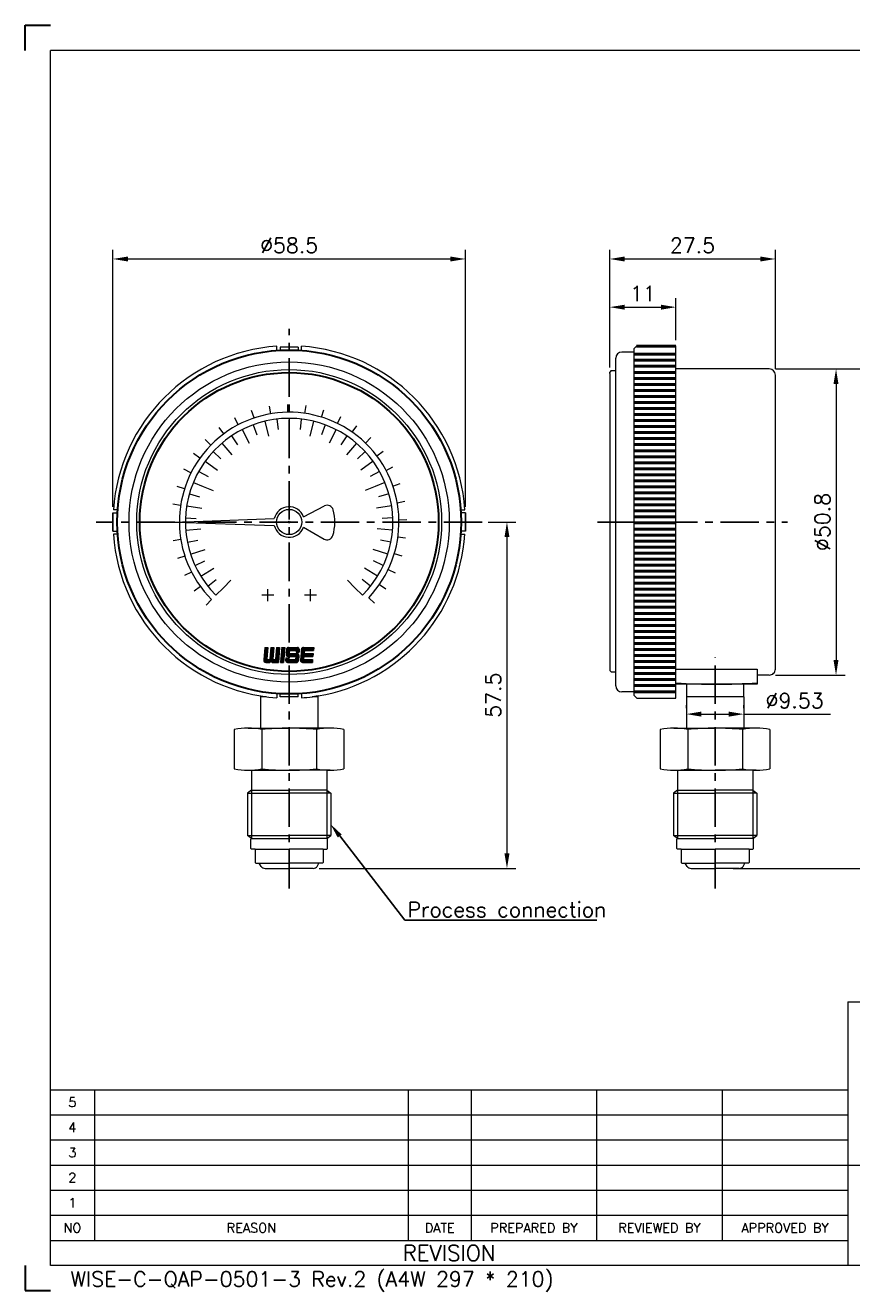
# Model space of a CAD drawing. Extents: x -352 to -55, y -2 to 208.
# Tile 1 of 2: x -352 to -215, y -2 to 208. Entities that reach past the tile are written whole.
import ezdxf
from ezdxf import colors
from ezdxf.entities.mleader import LeaderData, LeaderLine
from ezdxf.enums import TextEntityAlignment as Align
from ezdxf.math import Vec2, Vec3

# ---------------------------------------------------------------- set-up
doc = ezdxf.new("R2010")
doc.units = 0
doc.header["$LTSCALE"] = 17
doc.header["$MEASUREMENT"] = 0
doc.header["$PDMODE"] = 1
doc.linetypes.add('CENTER', pattern=[2, 1.25, -0.25, 0.25, -0.25])
doc.linetypes.add('DASHEDX2', pattern=[1.5, 1, -0.5])
doc.layers.get('0').update_dxf_attribs({"linetype": 'DASHEDX2', "lineweight": 18})
doc.layers.get('DEFPOINTS').update_dxf_attribs({"linetype": 'CONTINUOUS', "lineweight": 18})
for name, color, linetype, lineweight in [('4', 4, 'CONTINUOUS', 30), ('DIM', 7, 'CONTINUOUS', 18), ('SS100', 7, 'CONTINUOUS', 18)]:
    doc.layers.add(name, color=color, linetype=linetype, lineweight=lineweight)
doc.styles.add('ROMANS', font='ROMANS.shx', dxfattribs={"bigfont": 'whgtxt.shx'})
doc.dimstyles.new('1', dxfattribs={"dimtxt": 2.5, "dimasz": 2.5, "dimexe": 1.5, "dimexo": 1, "dimgap": 1, "dimtad": 1, "dimdsep": 46, "dimtxsty": 'ROMANS', "dimcen": 2.5, "dimclrd": 7, "dimclre": 7, "dimclrt": 3, "dimadec": 1, "dimazin": 2, "dimtfac": 1, "dimtmove": 0, "dimatfit": 3, "dimfxl": 1, "dimlwd": 18, "dimlwe": 18, "dimarcsym": 0})

# ---------------------------------------------------------------- blocks, each defined once
blk = doc.blocks.new('11')
at = {"color": 0}
for p, q in [((98.23, 252.35), (97.82, 253.57)), ((100.95, 253.03), (100.74, 254.3)), ((103.75, 253.29), (103.74, 254.57)), ((106.55, 253.1), (106.74, 254.38)), ((109.3, 252.49), (109.68, 253.71)), ((95.64, 251.25), (95.05, 252.39)), ((111.91, 251.45), (112.47, 252.6)), ((93.26, 249.75), (92.5, 250.79)), ((114.32, 250.02), (115.06, 251.07)), ((116.49, 248.23), (117.38, 249.15)), ((91.14, 247.91), (90.23, 248.81)), ((89.33, 245.76), (88.29, 246.51)), ((118.35, 246.12), (119.38, 246.9)), ((87.88, 243.35), (86.73, 243.93)), ((119.86, 243.75), (121, 244.36)), ((86.82, 240.75), (85.6, 241.14)), ((120.99, 241.18), (122.2, 241.6)), ((121.69, 238.46), (122.96, 238.69)), ((86.18, 238.02), (84.91, 238.21)), ((85.98, 235.21), (84.69, 235.21)), ((121.97, 235.66), (123.26, 235.69)), ((86.21, 232.41), (84.94, 232.21)), ((121.81, 232.86), (123.08, 232.69)), ((86.87, 229.68), (85.65, 229.28)), ((121.22, 230.11), (122.45, 229.74)), ((87.95, 227.09), (86.81, 226.51)), ((120.2, 227.49), (121.36, 226.94)), ((89.42, 224.7), (88.38, 223.94)), ((118.79, 225.06), (119.85, 224.33)), ((91.25, 222.56), (90.34, 221.65)), ((117.02, 222.88), (117.95, 222))]:
    blk.add_line(p, q, dxfattribs=at)
blk.add_arc((103.98, 235.29), 18, 316.4299, 225, dxfattribs=at)
blk = doc.blocks.new('*D7')
at = {"layer": '4', "color": 7, "lineweight": 18, "transparency": 16777216}
for p, q in [((-227.37, 151.32), (-215.8, 151.32)), ((-217.3, 148.82), (-217.3, 103.02)), ((-227.37, 100.52), (-215.8, 100.52))]:
    blk.add_line(p, q, dxfattribs=at)
at = {"layer": '4', "color": 7, "lineweight": -3, "transparency": 16777216}
for points in [[(-217.72, 148.82), (-216.89, 148.82), (-217.3, 151.32)], [(-217.72, 103.02), (-216.89, 103.02), (-217.3, 100.52)]]:
    blk.add_solid(points, dxfattribs=at)
at = {"layer": 'DEFPOINTS', "color": 0, "lineweight": -3, "transparency": 16777216}
for p in [(-228.37, 151.32), (-228.37, 100.52), (-217.3, 100.52)]:
    blk.add_point(p, dxfattribs=at)
at = {"layer": '4', "color": 3, "lineweight": -3, "transparency": 16777216, "insert": (-219.55, 125.92), "char_height": 2.5, "attachment_point": 5, "rotation": 90, "style": 'ROMANS'}
blk.add_mtext('%%C50.8', dxfattribs=at)
blk = doc.blocks.new('*D8')
at = {"layer": '4', "color": 7, "lineweight": 18, "transparency": 16777216}
for p, q in [((-254.87, 151.55), (-254.87, 163.08)), ((-243.87, 156.11), (-243.87, 163.08)), ((-252.37, 161.58), (-246.37, 161.58))]:
    blk.add_line(p, q, dxfattribs=at)
at = {"layer": '4', "color": 7, "lineweight": -3, "transparency": 16777216}
for points in [[(-252.37, 161.99), (-252.37, 161.16), (-254.87, 161.58)], [(-246.37, 161.99), (-246.37, 161.16), (-243.87, 161.58)]]:
    blk.add_solid(points, dxfattribs=at)
at = {"layer": 'DEFPOINTS', "color": 0, "lineweight": -3, "transparency": 16777216}
for p in [(-243.87, 161.58), (-243.87, 155.11), (-254.87, 150.55)]:
    blk.add_point(p, dxfattribs=at)
at = {"layer": '4', "color": 3, "lineweight": -3, "transparency": 16777216, "insert": (-249.37, 163.83), "char_height": 2.5, "attachment_point": 5, "style": 'ROMANS'}
blk.add_mtext('11', dxfattribs=at)
blk = doc.blocks.new('*D9')
at = {"layer": '4', "color": 7, "lineweight": 18, "transparency": 16777216}
for p, q in [((-254.87, 151.55), (-254.87, 171.08)), ((-227.37, 151.32), (-227.37, 171.08)), ((-252.37, 169.58), (-229.87, 169.58))]:
    blk.add_line(p, q, dxfattribs=at)
at = {"layer": '4', "color": 7, "lineweight": -3, "transparency": 16777216}
for points in [[(-252.37, 169.99), (-252.37, 169.16), (-254.87, 169.58)], [(-229.87, 169.99), (-229.87, 169.16), (-227.37, 169.58)]]:
    blk.add_solid(points, dxfattribs=at)
at = {"layer": 'DEFPOINTS', "color": 0, "lineweight": -3, "transparency": 16777216}
for p in [(-227.37, 169.58), (-254.87, 150.55), (-227.37, 150.32)]:
    blk.add_point(p, dxfattribs=at)
at = {"layer": '4', "color": 3, "lineweight": -3, "transparency": 16777216, "insert": (-241.12, 171.83), "char_height": 2.5, "attachment_point": 5, "style": 'ROMANS'}
blk.add_mtext('27.5', dxfattribs=at)
blk = doc.blocks.new('*D10')
at = {"layer": '4', "color": 7, "lineweight": 18, "transparency": 16777216}
for p, q in [((-275.03, 125.92), (-270.42, 125.92)), ((-271.92, 123.42), (-271.92, 70.92)), ((-303.07, 68.42), (-270.42, 68.42))]:
    blk.add_line(p, q, dxfattribs=at)
at = {"layer": '4', "color": 7, "lineweight": -3, "transparency": 16777216}
for points in [[(-272.33, 123.42), (-271.5, 123.42), (-271.92, 125.92)], [(-272.33, 70.92), (-271.5, 70.92), (-271.92, 68.42)]]:
    blk.add_solid(points, dxfattribs=at)
at = {"layer": 'DEFPOINTS', "color": 0, "lineweight": -3, "transparency": 16777216}
for p in [(-276.03, 125.92), (-304.07, 68.42), (-271.92, 68.42)]:
    blk.add_point(p, dxfattribs=at)
at = {"layer": '4', "color": 3, "lineweight": -3, "transparency": 16777216, "insert": (-274.17, 97.17), "char_height": 2.5, "attachment_point": 5, "rotation": 90, "style": 'ROMANS'}
blk.add_mtext('57.5', dxfattribs=at)
blk = doc.blocks.new('*D11')
at = {"layer": '4', "color": 7, "lineweight": 18, "transparency": 16777216}
for p, q in [((-337.32, 128.44), (-337.32, 171.08)), ((-278.82, 128.44), (-278.82, 171.08)), ((-334.82, 169.58), (-281.32, 169.58))]:
    blk.add_line(p, q, dxfattribs=at)
at = {"layer": '4', "color": 7, "lineweight": -3, "transparency": 16777216}
for points in [[(-334.82, 169.99), (-334.82, 169.16), (-337.32, 169.58)], [(-281.32, 169.99), (-281.32, 169.16), (-278.82, 169.58)]]:
    blk.add_solid(points, dxfattribs=at)
at = {"layer": 'DEFPOINTS', "color": 0, "lineweight": -3, "transparency": 16777216}
for p in [(-278.82, 169.58), (-337.32, 127.44), (-278.82, 127.44)]:
    blk.add_point(p, dxfattribs=at)
at = {"layer": '4', "color": 3, "lineweight": -3, "transparency": 16777216, "insert": (-308.07, 171.83), "char_height": 2.5, "attachment_point": 5, "style": 'ROMANS'}
blk.add_mtext('%%C58.5', dxfattribs=at)
blk = doc.blocks.new('*D6')
at = {"layer": '4', "color": 7, "lineweight": 18, "transparency": 16777216}
for p, q in [((-242.14, 95.04), (-242.14, 95.54)), ((-232.61, 95.04), (-232.61, 95.54)), ((-239.64, 94.04), (-235.11, 94.04)), ((-232.61, 94.04), (-218.22, 94.04))]:
    blk.add_line(p, q, dxfattribs=at)
at = {"layer": '4', "color": 7, "lineweight": -3, "transparency": 16777216}
for points in [[(-239.64, 94.46), (-239.64, 93.62), (-242.14, 94.04)], [(-235.11, 94.46), (-235.11, 93.62), (-232.61, 94.04)]]:
    blk.add_solid(points, dxfattribs=at)
at = {"layer": 'DEFPOINTS', "color": 0, "lineweight": -3, "transparency": 16777216}
for p in [(-242.14, 94.04), (-232.61, 94.04), (-232.61, 94.04)]:
    blk.add_point(p, dxfattribs=at)
at = {"layer": '4', "color": 3, "lineweight": -3, "transparency": 16777216, "insert": (-224.17, 96.29), "char_height": 2.5, "attachment_point": 5, "style": 'ROMANS'}
blk.add_mtext('%%C9.53', dxfattribs=at)
blk = doc.blocks.new('*D12')
at = {"layer": '4', "color": 7, "lineweight": 18, "transparency": 16777216}
for p, q in [((-227.37, 151.32), (-207.8, 151.32)), ((-209.3, 148.82), (-209.3, 70.92)), ((-234.37, 68.42), (-207.8, 68.42))]:
    blk.add_line(p, q, dxfattribs=at)
at = {"layer": '4', "color": 7, "lineweight": -3, "transparency": 16777216}
for points in [[(-209.72, 148.82), (-208.89, 148.82), (-209.3, 151.32)], [(-209.72, 70.92), (-208.89, 70.92), (-209.3, 68.42)]]:
    blk.add_solid(points, dxfattribs=at)
at = {"layer": 'DEFPOINTS', "color": 0, "lineweight": -3, "transparency": 16777216}
for p in [(-228.37, 151.32), (-235.37, 68.42), (-209.3, 68.42)]:
    blk.add_point(p, dxfattribs=at)
at = {"layer": '4', "color": 3, "lineweight": -3, "transparency": 16777216, "insert": (-211.55, 109.87), "char_height": 2.5, "attachment_point": 5, "rotation": 90, "style": 'ROMANS'}
blk.add_mtext('83', dxfattribs=at)

msp = doc.modelspace()

# ---------------------------------------------------------------- linework, layer by layer
at = {"color": 4, "linetype": 'Continuous'}
for p, q in [((-347.694, 2.528), (-347.694, 204.191)), ((-59.03, 204.191), (-347.694, 204.191)), ((-230.371, 101.499), (-230.371, 98.999)), ((-215.346, 46.297), (-168.973, 46.297)), ((-215.346, 46.297), (-215.346, 2.528)), ((-347.694, 31.707), (-215.346, 31.707)), ((-59.03, 2.528), (-347.694, 2.528))]:
    msp.add_line(p, q, dxfattribs=at)
at = {"color": 4, "linetype": 'ByBlock'}
for p, q in [((-243.871, 101.499), (-230.371, 101.499)), ((-242.136, 96.923), (-242.136, 91.715)), ((-232.606, 96.923), (-242.136, 96.923)), ((-232.606, 96.923), (-232.606, 91.715)), ((-317.17, 91.465), (-317.17, 84.965)), ((-314.895, 91.715), (-308.208, 91.715)), ((-314.895, 91.715), (-312.62, 91.715)), ((-312.62, 91.715), (-308.07, 91.715)), ((-312.62, 91.465), (-312.62, 84.965)), ((-303.52, 91.715), (-308.07, 91.715)), ((-301.245, 91.715), (-307.933, 91.715)), ((-301.245, 91.715), (-303.52, 91.715)), ((-303.52, 91.465), (-303.52, 84.965)), ((-298.97, 91.465), (-298.97, 84.965)), ((-246.471, 91.465), (-246.471, 84.965)), ((-244.196, 91.715), (-237.508, 91.715)), ((-244.196, 91.715), (-241.921, 91.715)), ((-241.921, 91.715), (-237.371, 91.715)), ((-241.921, 91.465), (-241.921, 84.965)), ((-232.821, 91.715), (-237.371, 91.715)), ((-230.546, 91.715), (-237.233, 91.715)), ((-230.546, 91.715), (-232.821, 91.715)), ((-232.821, 91.465), (-232.821, 84.965)), ((-228.271, 91.465), (-228.271, 84.965)), ((-314.895, 84.715), (-312.62, 84.715)), ((-314.32, 84.715), (-314.32, 81.415)), ((-312.62, 84.715), (-308.07, 84.715)), ((-303.52, 84.715), (-308.07, 84.715)), ((-301.245, 84.715), (-303.52, 84.715)), ((-301.82, 84.715), (-301.82, 81.415)), ((-244.196, 84.715), (-241.921, 84.715)), ((-243.621, 84.715), (-243.621, 81.415)), ((-241.921, 84.715), (-237.371, 84.715)), ((-232.821, 84.715), (-237.371, 84.715)), ((-230.546, 84.715), (-232.821, 84.715)), ((-231.121, 84.715), (-231.121, 81.415)), ((-314.32, 81.415), (-314.97, 80.915)), ((-314.97, 80.915), (-314.97, 73.915)), ((-314.97, 80.915), (-308.07, 80.915)), ((-314.32, 81.415), (-308.07, 81.415)), ((-301.82, 81.415), (-308.07, 81.415)), ((-301.17, 80.915), (-308.07, 80.915)), ((-301.82, 81.415), (-301.17, 80.915)), ((-301.17, 80.915), (-301.17, 73.915)), ((-243.621, 81.415), (-244.271, 80.915)), ((-244.271, 80.915), (-244.271, 73.915)), ((-244.271, 80.915), (-237.371, 80.915)), ((-243.621, 81.415), (-237.371, 81.415)), ((-231.121, 81.415), (-237.371, 81.415)), ((-230.471, 80.915), (-237.371, 80.915)), ((-231.121, 81.415), (-230.471, 80.915)), ((-230.471, 80.915), (-230.471, 73.915)), ((-314.32, 73.415), (-314.97, 73.915)), ((-314.97, 73.915), (-308.07, 73.915)), ((-301.17, 73.915), (-308.07, 73.915)), ((-301.82, 73.415), (-301.17, 73.915)), ((-243.621, 73.415), (-244.271, 73.915)), ((-244.271, 73.915), (-237.371, 73.915)), ((-230.471, 73.915), (-237.371, 73.915)), ((-231.121, 73.415), (-230.471, 73.915)), ((-314.42, 73.315), (-314.32, 73.415)), ((-314.42, 71.715), (-314.42, 73.315)), ((-314.32, 71.615), (-314.42, 71.715)), ((-314.32, 73.415), (-308.07, 73.415)), ((-314.32, 73.415), (-312.935, 73.415)), ((-313.72, 71.615), (-314.32, 71.615)), ((-313.72, 71.615), (-313.72, 69.415)), ((-313.72, 71.615), (-308.07, 71.615)), ((-312.935, 73.415), (-308.07, 73.415)), ((-301.82, 73.415), (-308.07, 73.415)), ((-303.205, 73.415), (-308.07, 73.415)), ((-302.42, 71.615), (-308.07, 71.615)), ((-301.82, 73.415), (-303.205, 73.415)), ((-302.42, 71.615), (-302.42, 69.415)), ((-302.42, 71.615), (-301.82, 71.615)), ((-301.72, 73.315), (-301.82, 73.415)), ((-301.82, 71.615), (-301.72, 71.715)), ((-301.72, 71.715), (-301.72, 73.315)), ((-243.721, 73.315), (-243.621, 73.415)), ((-243.721, 71.715), (-243.721, 73.315)), ((-243.621, 71.615), (-243.721, 71.715)), ((-243.621, 73.415), (-237.371, 73.415)), ((-243.621, 73.415), (-242.236, 73.415)), ((-243.021, 71.615), (-243.621, 71.615)), ((-243.021, 71.615), (-243.021, 69.415)), ((-243.021, 71.615), (-237.371, 71.615)), ((-242.236, 73.415), (-237.371, 73.415)), ((-231.121, 73.415), (-237.371, 73.415)), ((-232.506, 73.415), (-237.371, 73.415)), ((-231.721, 71.615), (-237.371, 71.615)), ((-231.121, 73.415), (-232.506, 73.415)), ((-231.721, 71.615), (-231.721, 69.415)), ((-231.721, 71.615), (-231.121, 71.615)), ((-231.021, 73.315), (-231.121, 73.415)), ((-231.121, 71.615), (-231.021, 71.715)), ((-231.021, 71.715), (-231.021, 73.315)), ((-313.62, 69.315), (-313.72, 69.415)), ((-313.62, 69.315), (-313.024, 69.315)), ((-312.714, 68.778), (-313.024, 69.315)), ((-313.024, 69.315), (-308.07, 69.315)), ((-303.116, 69.315), (-308.07, 69.315)), ((-303.426, 68.778), (-303.116, 69.315)), ((-302.52, 69.315), (-303.116, 69.315)), ((-302.52, 69.315), (-302.42, 69.415)), ((-242.921, 69.315), (-243.021, 69.415)), ((-242.921, 69.315), (-242.325, 69.315)), ((-242.015, 68.778), (-242.325, 69.315)), ((-242.325, 69.315), (-237.371, 69.315)), ((-232.416, 69.315), (-237.371, 69.315)), ((-232.727, 68.778), (-232.416, 69.315)), ((-231.821, 69.315), (-232.416, 69.315)), ((-231.821, 69.315), (-231.721, 69.415)), ((-312.07, 68.423), (-308.07, 68.423)), ((-304.07, 68.423), (-308.07, 68.423)), ((-241.371, 68.423), (-237.371, 68.423)), ((-233.371, 68.423), (-237.371, 68.423))]:
    msp.add_line(p, q, dxfattribs=at)
at = {"color": 4}
for p, q in [((-230.371, 98.999), (-243.871, 98.999)), ((-242.136, 98.999), (-242.136, 96.923)), ((-232.606, 96.923), (-232.606, 98.999))]:
    msp.add_line(p, q, dxfattribs=at)
at = {"color": 7, "linetype": 'ByBlock'}
for p, q in [((-314.32, 81.415), (-314.32, 73.415)), ((-301.82, 81.415), (-301.82, 73.415)), ((-243.621, 81.415), (-243.621, 73.415)), ((-231.121, 81.415), (-231.121, 73.415))]:
    msp.add_line(p, q, dxfattribs=at)
at = {"color": 7, "linetype": 'Continuous'}
for p, q in [((-340.399, 31.707), (-340.399, 6.697)), ((-288.294, 31.707), (-288.294, 6.697)), ((-277.873, 31.707), (-277.873, 6.697)), ((-257.03, 31.707), (-257.03, 6.697)), ((-236.188, 31.707), (-236.188, 6.697)), ((-347.694, 27.539), (-215.346, 27.539)), ((-347.694, 23.37), (-215.346, 23.37)), ((-347.694, 19.202), (-215.346, 19.202)), ((-347.694, 15.034), (-215.346, 15.034)), ((-347.694, 10.865), (-215.346, 10.865)), ((-347.694, 6.697), (-215.346, 6.697))]:
    msp.add_line(p, q, dxfattribs=at)
at = {"color": 3, "linetype": 'Continuous'}
msp.add_line((-215.346, 19.202), (-168.973, 19.202), dxfattribs=at)
at = {"color": 4, "linetype": 'Continuous'}
msp.add_arc((-237.371, 198.999), 100, 266.27315, 274.01399, dxfattribs=at)
at = {"color": 4, "linetype": 'ByBlock'}
for centre, radius, start, end in [((-314.895, 81.239), 10.476, 77.45785, 102.54215), ((-308.07, 50.185), 41.53, 90, 96.28991), ((-308.07, 50.185), 41.53, 83.71009, 90), ((-301.245, 81.239), 10.476, 77.45785, 102.54215), ((-244.196, 81.239), 10.476, 77.45785, 102.54215), ((-237.371, 50.185), 41.53, 90, 96.28991), ((-237.371, 50.185), 41.53, 83.71009, 90), ((-230.546, 81.239), 10.476, 77.45785, 102.54215), ((-314.895, 95.192), 10.476, 257.45785, 282.54215), ((-308.07, 126.245), 41.53, 263.71009, 270), ((-308.07, 126.245), 41.53, 270, 276.28991), ((-301.245, 95.192), 10.476, 257.45785, 282.54215), ((-244.196, 95.191), 10.476, 257.45785, 282.54215), ((-237.371, 126.245), 41.53, 263.71009, 270), ((-237.371, 126.245), 41.53, 270, 276.28991), ((-230.546, 95.191), 10.476, 257.45785, 282.54215), ((-312.07, 69.185), 0.762, 212.33268, 270), ((-304.07, 69.185), 0.762, 270, 327.66732), ((-241.371, 69.185), 0.762, 212.33268, 270), ((-233.371, 69.185), 0.762, 270, 327.66732)]:
    msp.add_arc(centre, radius, start, end, dxfattribs=at)
at = {"layer": '4', "color": 1}
for p, q in [((-351.862, 208.36), (-347.694, 208.36)), ((-351.862, 204.191), (-351.862, 208.36)), ((-351.862, 2.528), (-351.862, -1.64)), ((-351.862, -1.64), (-347.694, -1.64))]:
    msp.add_line(p, q, dxfattribs=at)
at = {"layer": '4', "lineweight": -3}
for p, q in [((-337.32, 124.406), (-337.32, 127.441)), ((-278.82, 124.406), (-278.82, 127.441))]:
    msp.add_line(p, q, dxfattribs=at)
at = {"layer": '4', "color": 7}
for radius in [28.542, 24.797]:
    msp.add_circle((-308.07, 125.923), radius, dxfattribs=at)
at = {"layer": 'DIM', "color": 4}
for p, q in [((-250.871, 154.128), (-252.871, 154.128)), ((-250.371, 155.173), (-250.871, 154.673)), ((-250.871, 154.673), (-250.871, 97.173)), ((-243.871, 155.173), (-250.371, 155.173)), ((-243.871, 96.673), (-243.871, 155.173)), ((-253.871, 98.723), (-253.871, 153.123)), ((-253.871, 150.923), (-253.871, 153.123)), ((-228.371, 151.323), (-243.871, 151.323)), ((-254.621, 151.048), (-254.871, 150.798)), ((-254.871, 150.548), (-254.871, 150.798)), ((-254.871, 150.548), (-254.871, 101.298)), ((-254.621, 151.048), (-253.871, 151.048)), ((-227.371, 101.523), (-227.371, 150.323)), ((-254.621, 101.048), (-254.871, 101.298)), ((-254.621, 101.048), (-253.871, 101.048)), ((-228.371, 100.523), (-230.371, 100.523)), ((-312.835, 97.064), (-312.835, 91.715)), ((-311.886, 96.923), (-312.835, 96.923)), ((-303.305, 96.923), (-304.254, 96.923)), ((-303.305, 97.064), (-303.305, 91.715)), ((-250.871, 97.723), (-252.871, 97.723)), ((-250.371, 96.673), (-250.871, 97.173)), ((-250.371, 96.673), (-243.871, 96.673))]:
    msp.add_line(p, q, dxfattribs=at)
for centre, start, end in [((-252.871, 153.123), 90, 180), ((-228.371, 150.323), 0, 90), ((-228.37, 101.523), 269.98678, 0.01322), ((-252.871, 98.723), 180, 270)]:
    msp.add_arc(centre, 1, start, end, dxfattribs=at)
at = {"layer": 'SS100', "color": 1, "linetype": 'CENTER', "lineweight": -2, "ltscale": 0.3}
for p, q in [((-308.07, 65.124), (-308.07, 157.967)), ((-276.027, 125.923), (-340.114, 125.923)), ((-256.871, 125.923), (-225.371, 125.923)), ((-237.371, 65.123), (-237.371, 103.423))]:
    msp.add_line(p, q, dxfattribs=at)
at = {"layer": 'SS100', "color": 4, "linetype": 'Continuous'}
for p, q in [((-310.094, 154.424), (-310.094, 155.103)), ((-306.553, 154.93), (-309.588, 154.93)), ((-309.588, 154.93), (-309.588, 154.424)), ((-306.553, 154.93), (-306.553, 154.424)), ((-306.047, 154.424), (-306.047, 155.103)), ((-305.697, 126.801), (-302.192, 128.589)), ((-337.32, 127.441), (-336.571, 127.441)), ((-336.571, 127.947), (-337.25, 127.947)), ((-326.794, 125.923), (-310.536, 126.491)), ((-279.569, 127.947), (-278.89, 127.947)), ((-278.82, 127.441), (-279.569, 127.441)), ((-337.32, 124.406), (-336.571, 124.406)), ((-326.794, 125.923), (-310.536, 125.356)), ((-305.697, 125.045), (-302.285, 123.103)), ((-278.82, 124.406), (-279.569, 124.406)), ((-336.571, 123.9), (-337.25, 123.9)), ((-279.569, 123.9), (-278.89, 123.9)), ((-310.6, 113.778), (-312.625, 113.778)), ((-311.613, 112.766), (-311.613, 114.79)), ((-303.516, 113.778), (-305.54, 113.778)), ((-304.528, 112.766), (-304.528, 114.79)), ((-310.094, 97.422), (-310.094, 96.743)), ((-309.588, 96.916), (-309.588, 97.422)), ((-306.553, 96.916), (-309.588, 96.916)), ((-306.553, 96.916), (-306.553, 97.422)), ((-306.047, 97.422), (-306.047, 96.743)), ((-303.247, 97.074), (-304.179, 96.933))]:
    msp.add_line(p, q, dxfattribs=at)
at = {"layer": 'SS100', "linetype": 'Continuous', "lineweight": 50}
for p, q in [((-250.871, 153.764), (-243.871, 153.764)), ((-250.43, 155.114), (-243.871, 155.114)), ((-250.871, 152.764), (-243.871, 152.764)), ((-250.871, 151.764), (-243.871, 151.764)), ((-250.871, 150.764), (-243.871, 150.764)), ((-250.871, 149.764), (-243.871, 149.764)), ((-250.871, 148.764), (-243.871, 148.764)), ((-250.871, 147.764), (-243.871, 147.764)), ((-250.871, 146.764), (-243.871, 146.764)), ((-250.871, 145.764), (-243.871, 145.764)), ((-250.871, 144.764), (-243.871, 144.764)), ((-250.871, 143.764), (-243.871, 143.764)), ((-250.871, 142.764), (-243.871, 142.764)), ((-250.871, 141.764), (-243.871, 141.764)), ((-250.871, 140.764), (-243.871, 140.764)), ((-250.871, 139.764), (-243.871, 139.764)), ((-250.871, 138.764), (-243.871, 138.764)), ((-250.871, 137.764), (-243.871, 137.764)), ((-250.871, 136.764), (-243.871, 136.764)), ((-250.871, 135.764), (-243.871, 135.764)), ((-250.871, 134.764), (-243.871, 134.764)), ((-250.871, 133.764), (-243.871, 133.764)), ((-250.871, 132.764), (-243.871, 132.764)), ((-250.871, 131.764), (-243.871, 131.764)), ((-250.871, 130.764), (-243.871, 130.764)), ((-250.871, 129.764), (-243.871, 129.764)), ((-250.871, 128.764), (-243.871, 128.764)), ((-250.871, 127.764), (-243.871, 127.764)), ((-250.871, 126.764), (-243.871, 126.764)), ((-250.871, 125.764), (-243.871, 125.764)), ((-250.871, 124.764), (-243.871, 124.764)), ((-250.871, 123.764), (-243.871, 123.764)), ((-250.871, 122.764), (-243.871, 122.764)), ((-250.871, 121.764), (-243.871, 121.764)), ((-250.871, 120.764), (-243.871, 120.764)), ((-250.871, 119.764), (-243.871, 119.764)), ((-250.871, 118.764), (-243.871, 118.764)), ((-250.871, 117.764), (-243.871, 117.764)), ((-250.871, 116.764), (-243.871, 116.764)), ((-250.871, 115.764), (-243.871, 115.764)), ((-250.871, 114.764), (-243.871, 114.764)), ((-250.871, 113.764), (-243.871, 113.764)), ((-250.871, 112.764), (-243.871, 112.764)), ((-250.871, 111.764), (-243.871, 111.764)), ((-250.871, 110.764), (-243.871, 110.764)), ((-250.871, 109.764), (-243.871, 109.764)), ((-250.871, 108.764), (-243.871, 108.764)), ((-250.871, 107.764), (-243.871, 107.764)), ((-250.871, 106.764), (-243.871, 106.764)), ((-250.871, 105.764), (-243.871, 105.764)), ((-250.871, 104.764), (-243.871, 104.764)), ((-250.871, 103.764), (-243.871, 103.764)), ((-250.871, 102.764), (-243.871, 102.764)), ((-250.871, 101.764), (-243.871, 101.764)), ((-250.871, 100.764), (-243.871, 100.764)), ((-250.871, 99.764), (-243.871, 99.764)), ((-250.871, 98.764), (-243.871, 98.764)), ((-250.871, 97.764), (-243.871, 97.764))]:
    msp.add_line(p, q, dxfattribs=at)
at = {"layer": 'SS100', "color": 7, "linetype": 'Continuous'}
for p, q in [((-310.093, 143.01), (-309.884, 141.251)), ((-308.07, 143.129), (-308.07, 141.358)), ((-306.048, 143.01), (-306.256, 141.251)), ((-315.881, 141.254), (-314.733, 138.999)), ((-314.025, 142.066), (-313.412, 140.404)), ((-312.087, 142.654), (-311.496, 140.193)), ((-308.07, 141.358), (-308.07, 139.587)), ((-304.054, 142.654), (-304.644, 140.193)), ((-302.115, 142.066), (-302.728, 140.404)), ((-300.259, 141.254), (-301.408, 138.999)), ((-319.245, 139.007), (-317.601, 137.083)), ((-317.629, 140.229), (-316.645, 138.757)), ((-298.511, 140.229), (-299.495, 138.757)), ((-296.896, 139.007), (-298.539, 137.083)), ((-320.705, 137.603), (-319.404, 136.4)), ((-295.436, 137.603), (-296.736, 136.4)), ((-321.99, 136.037), (-319.943, 134.549)), ((-294.15, 136.037), (-296.197, 134.549)), ((-323.966, 132.508), (-322.33, 131.83)), ((-323.082, 134.33), (-321.537, 133.465)), ((-293.058, 134.33), (-294.603, 133.465)), ((-292.174, 132.508), (-293.81, 131.83)), ((-324.63, 130.594), (-322.925, 130.113)), ((-322.33, 131.83), (-320.694, 131.152)), ((-293.81, 131.83), (-295.447, 131.152)), ((-291.51, 130.594), (-293.215, 130.113)), ((-325.064, 128.615), (-322.565, 128.219)), ((-291.076, 128.615), (-293.575, 128.219)), ((-325.263, 126.599), (-323.493, 126.529)), ((-290.878, 126.599), (-292.647, 126.529)), ((-325.223, 124.573), (-322.701, 124.772)), ((-290.917, 124.573), (-293.44, 124.772)), ((-324.945, 122.567), (-323.208, 122.912)), ((-291.195, 122.567), (-292.932, 122.912)), ((-324.434, 120.606), (-322.028, 121.388)), ((-291.706, 120.606), (-294.113, 121.388)), ((-323.696, 118.72), (-322.087, 119.461)), ((-322.741, 116.933), (-320.583, 118.255)), ((-293.4, 116.933), (-295.557, 118.255)), ((-292.445, 118.72), (-294.053, 119.461)), ((-321.582, 115.271), (-320.191, 116.368)), ((-318.984, 115.009), (-317.732, 116.262)), ((-297.156, 115.009), (-298.409, 116.262)), ((-294.558, 115.271), (-295.949, 116.368)), ((-320.237, 113.757), (-318.984, 115.009)), ((-295.904, 113.757), (-297.156, 115.009))]:
    msp.add_line(p, q, dxfattribs=at)
at = {"layer": 'SS100', "color": 10, "linetype": 'Continuous'}
for p, q in [((-312.098, 105.115), (-312.286, 102.973)), ((-312.15, 104.521), (-311.599, 105.072)), ((-312.137, 104.678), (-311.699, 105.115)), ((-312.123, 104.835), (-311.842, 105.115)), ((-312.109, 104.991), (-311.986, 105.115)), ((-312.098, 105.115), (-311.596, 105.115)), ((-311.596, 105.115), (-311.763, 103.202)), ((-311.123, 105.115), (-311.292, 103.187)), ((-311.178, 104.492), (-310.627, 105.043)), ((-311.164, 104.649), (-310.697, 105.115)), ((-311.15, 104.805), (-310.841, 105.115)), ((-311.137, 104.962), (-310.984, 105.115)), ((-311.123, 105.115), (-310.62, 105.115)), ((-310.62, 105.115), (-310.788, 103.202)), ((-310.149, 105.115), (-310.317, 103.187)), ((-310.206, 104.462), (-309.655, 105.013)), ((-310.192, 104.619), (-309.695, 105.115)), ((-310.178, 104.775), (-309.839, 105.115)), ((-310.165, 104.932), (-309.982, 105.115)), ((-310.151, 105.089), (-310.125, 105.115)), ((-310.149, 105.115), (-309.646, 105.115)), ((-309.646, 105.115), (-309.865, 102.61)), ((-309.312, 105.115), (-309.531, 102.61)), ((-309.357, 104.595), (-308.837, 105.115)), ((-309.343, 104.751), (-308.98, 105.115)), ((-309.33, 104.908), (-309.123, 105.115)), ((-309.316, 105.065), (-309.266, 105.115)), ((-309.312, 105.115), (-308.809, 105.115)), ((-309.312, 105.115), (-308.809, 105.115)), ((-308.809, 105.115), (-309.028, 102.61)), ((-308.564, 104.1), (-307.548, 105.115)), ((-308.55, 104.257), (-307.692, 105.115)), ((-308.536, 104.414), (-307.835, 105.115)), ((-308.522, 104.571), (-307.978, 105.115)), ((-308.509, 104.727), (-308.121, 105.115)), ((-308.482, 104.897), (-308.285, 105.094)), ((-308.169, 105.115), (-306.698, 105.115)), ((-307.906, 104.614), (-307.405, 105.115)), ((-307.763, 104.614), (-307.262, 105.115)), ((-307.62, 104.614), (-307.119, 105.115)), ((-307.477, 104.614), (-306.976, 105.115)), ((-307.334, 104.614), (-306.833, 105.115)), ((-307.191, 104.614), (-306.69, 105.115)), ((-307.047, 104.614), (-306.571, 105.09)), ((-306.921, 104.597), (-306.482, 105.036)), ((-306.084, 104.146), (-305.115, 105.115)), ((-306.071, 104.303), (-305.258, 105.115)), ((-306.057, 104.46), (-305.401, 105.115)), ((-306.043, 104.616), (-305.545, 105.115)), ((-306.03, 104.773), (-305.688, 105.115)), ((-305.945, 105.001), (-305.913, 105.033)), ((-305.694, 105.115), (-303.996, 105.115)), ((-305.474, 104.614), (-304.972, 105.115)), ((-305.33, 104.614), (-304.829, 105.115)), ((-305.187, 104.614), (-304.686, 105.115)), ((-305.044, 104.614), (-304.543, 105.115)), ((-304.9, 104.614), (-304.399, 105.115)), ((-304.757, 104.614), (-304.256, 105.115)), ((-304.614, 104.614), (-304.113, 105.115)), ((-304.471, 104.614), (-303.998, 105.087)), ((-303.996, 105.115), (-304.039, 104.614)), ((-312.287, 102.953), (-311.737, 103.503)), ((-312.274, 103.109), (-311.723, 103.66)), ((-312.267, 102.83), (-311.75, 103.347)), ((-312.26, 103.266), (-311.709, 103.817)), ((-312.247, 103.423), (-311.695, 103.974)), ((-312.233, 103.58), (-311.682, 104.131)), ((-312.219, 103.737), (-311.668, 104.288)), ((-312.216, 102.738), (-311.763, 103.191)), ((-312.205, 103.893), (-311.654, 104.445)), ((-312.192, 104.05), (-311.641, 104.601)), ((-312.178, 104.207), (-311.627, 104.758)), ((-312.164, 104.364), (-311.613, 104.915)), ((-312.142, 102.669), (-311.698, 103.113)), ((-312.045, 102.623), (-311.556, 103.111)), ((-311.914, 102.61), (-311.413, 103.111)), ((-311.771, 102.61), (-310.75, 103.631)), ((-311.68, 103.111), (-311.375, 103.111)), ((-311.628, 102.61), (-310.764, 103.474)), ((-311.485, 102.61), (-310.778, 103.317)), ((-311.342, 102.61), (-310.784, 103.168)), ((-311.287, 103.237), (-310.736, 103.788)), ((-311.274, 103.394), (-310.723, 103.945)), ((-311.26, 103.551), (-310.709, 104.102)), ((-311.246, 103.707), (-310.695, 104.259)), ((-311.233, 103.864), (-310.681, 104.415)), ((-311.219, 104.021), (-310.668, 104.572)), ((-311.205, 104.178), (-310.654, 104.729)), ((-311.191, 104.335), (-310.64, 104.886)), ((-311.027, 102.782), (-310.697, 103.111)), ((-310.958, 102.707), (-310.554, 103.111)), ((-310.89, 102.632), (-310.411, 103.111)), ((-310.769, 102.61), (-309.778, 103.601)), ((-310.704, 103.111), (-310.4, 103.111)), ((-310.626, 102.61), (-309.792, 103.444)), ((-310.483, 102.61), (-309.806, 103.287)), ((-310.34, 102.61), (-309.819, 103.131)), ((-310.316, 103.207), (-309.764, 103.758)), ((-310.302, 103.364), (-309.751, 103.915)), ((-310.288, 103.521), (-309.737, 104.072)), ((-310.274, 103.677), (-309.723, 104.229)), ((-310.261, 103.834), (-309.71, 104.385)), ((-310.247, 103.991), (-309.696, 104.542)), ((-310.233, 104.148), (-309.682, 104.699)), ((-310.219, 104.305), (-309.668, 104.856)), ((-310.197, 102.61), (-309.833, 102.974)), ((-309.522, 102.712), (-308.971, 103.263)), ((-309.508, 102.869), (-308.957, 103.42)), ((-309.494, 103.026), (-308.943, 103.577)), ((-309.481, 103.183), (-308.93, 103.734)), ((-309.481, 102.61), (-308.984, 103.107)), ((-309.467, 103.34), (-308.916, 103.891)), ((-309.453, 103.497), (-308.902, 104.048)), ((-309.44, 103.653), (-308.888, 104.205)), ((-309.426, 103.81), (-308.875, 104.361)), ((-309.412, 103.967), (-308.861, 104.518)), ((-309.398, 104.124), (-308.847, 104.675)), ((-309.385, 104.281), (-308.834, 104.832)), ((-309.371, 104.438), (-308.82, 104.989)), ((-309.338, 102.61), (-308.998, 102.95)), ((-308.625, 103.395), (-308.662, 102.973)), ((-308.66, 103.002), (-308.267, 103.395)), ((-308.654, 102.865), (-308.124, 103.395)), ((-308.646, 103.159), (-308.41, 103.395)), ((-308.632, 103.316), (-308.553, 103.395)), ((-308.625, 103.395), (-308.118, 103.395)), ((-308.611, 102.764), (-308.136, 103.239)), ((-308.576, 103.945), (-308.026, 104.494)), ((-308.501, 104.81), (-308.574, 103.975)), ((-308.553, 103.825), (-308.04, 104.337)), ((-308.544, 102.688), (-308.105, 103.127)), ((-308.5, 103.734), (-308.051, 104.183)), ((-308.455, 102.635), (-307.978, 103.111)), ((-308.424, 103.667), (-307.977, 104.114)), ((-308.336, 102.61), (-307.835, 103.111)), ((-308.325, 103.623), (-307.835, 104.113)), ((-308.242, 103.612), (-307.059, 103.612)), ((-308.193, 103.612), (-307.692, 104.113)), ((-308.193, 102.61), (-307.692, 103.111)), ((-308.122, 103.395), (-308.139, 103.202)), ((-308.056, 103.111), (-307.088, 103.111)), ((-308.022, 104.538), (-308.052, 104.204)), ((-308.05, 102.61), (-307.549, 103.111)), ((-308.049, 103.612), (-307.548, 104.113)), ((-307.968, 104.113), (-306.786, 104.113)), ((-307.939, 104.614), (-306.971, 104.614)), ((-307.906, 103.612), (-307.405, 104.113)), ((-307.906, 102.61), (-307.405, 103.111)), ((-307.763, 103.612), (-307.262, 104.113)), ((-307.763, 102.61), (-307.262, 103.111)), ((-307.62, 103.612), (-307.119, 104.113)), ((-307.62, 102.61), (-307.119, 103.111)), ((-307.477, 103.612), (-306.976, 104.113)), ((-307.477, 102.61), (-306.464, 103.623)), ((-307.334, 103.612), (-306.833, 104.113)), ((-307.334, 102.61), (-306.478, 103.466)), ((-307.191, 103.612), (-306.701, 104.102)), ((-307.191, 102.61), (-306.492, 103.309)), ((-307.048, 103.611), (-306.602, 104.058)), ((-307.048, 102.61), (-306.505, 103.152)), ((-306.976, 103.521), (-307.005, 103.187)), ((-307.002, 103.229), (-306.452, 103.779)), ((-306.988, 103.386), (-306.474, 103.899)), ((-306.976, 103.54), (-306.527, 103.99)), ((-306.888, 104.523), (-306.905, 104.331)), ((-306.905, 104.331), (-306.402, 104.331)), ((-306.904, 102.61), (-306.519, 102.996)), ((-306.901, 104.331), (-306.373, 104.859)), ((-306.892, 104.484), (-306.416, 104.96)), ((-306.758, 104.331), (-306.368, 104.721)), ((-306.615, 104.331), (-306.382, 104.564)), ((-306.453, 103.75), (-306.526, 102.915)), ((-306.472, 104.331), (-306.396, 104.407)), ((-306.365, 104.752), (-306.402, 104.331)), ((-306.026, 104.81), (-306.187, 102.973)), ((-306.185, 102.9), (-305.643, 103.442)), ((-306.18, 103.048), (-305.115, 104.113)), ((-306.167, 103.205), (-305.258, 104.113)), ((-306.153, 103.362), (-305.401, 104.113)), ((-306.151, 102.791), (-305.657, 103.285)), ((-306.139, 103.518), (-305.534, 104.124)), ((-306.126, 103.675), (-305.574, 104.226)), ((-306.112, 103.832), (-305.561, 104.383)), ((-306.098, 103.989), (-305.547, 104.54)), ((-306.091, 102.708), (-305.65, 103.148)), ((-306.008, 102.648), (-305.545, 103.111)), ((-305.899, 102.613), (-305.402, 103.111)), ((-305.759, 102.61), (-305.258, 103.111)), ((-305.635, 103.536), (-305.664, 103.202)), ((-305.616, 102.61), (-305.115, 103.111)), ((-305.581, 103.111), (-304.171, 103.111)), ((-305.547, 104.538), (-305.576, 104.204)), ((-305.552, 103.612), (-304.127, 103.612)), ((-305.493, 104.113), (-304.083, 104.113)), ((-305.473, 103.612), (-304.972, 104.113)), ((-305.473, 102.61), (-304.972, 103.111)), ((-305.464, 104.614), (-304.039, 104.614)), ((-305.33, 103.612), (-304.829, 104.113)), ((-305.33, 102.61), (-304.829, 103.111)), ((-305.187, 103.612), (-304.686, 104.113)), ((-305.187, 102.61), (-304.686, 103.111)), ((-305.044, 103.612), (-304.543, 104.113)), ((-305.044, 102.61), (-304.543, 103.111)), ((-304.901, 103.612), (-304.4, 104.113)), ((-304.901, 102.61), (-304.4, 103.111)), ((-304.757, 103.612), (-304.256, 104.113)), ((-304.757, 102.61), (-304.256, 103.111)), ((-304.614, 103.612), (-304.113, 104.113)), ((-304.614, 102.61), (-304.176, 103.048)), ((-304.471, 103.612), (-304.094, 103.989)), ((-304.328, 104.614), (-304.012, 104.93)), ((-304.328, 103.612), (-304.108, 103.832)), ((-304.171, 103.111), (-304.215, 102.61)), ((-304.185, 104.614), (-304.026, 104.773)), ((-304.185, 103.612), (-304.122, 103.675)), ((-304.083, 104.113), (-304.127, 103.612)), ((-304.042, 104.614), (-304.039, 104.617)), ((-311.953, 102.61), (-311.324, 102.61)), ((-311.324, 102.61), (-311.077, 102.837)), ((-311.077, 102.837), (-310.87, 102.61)), ((-310.87, 102.61), (-309.865, 102.61)), ((-310.053, 102.61), (-309.847, 102.817)), ((-309.91, 102.61), (-309.86, 102.66)), ((-309.531, 102.61), (-309.028, 102.61)), ((-309.195, 102.61), (-309.012, 102.793)), ((-309.051, 102.61), (-309.026, 102.636)), ((-308.329, 102.61), (-306.859, 102.61)), ((-306.739, 102.632), (-306.547, 102.824)), ((-305.854, 102.61), (-304.215, 102.61)), ((-304.471, 102.61), (-304.19, 102.891)), ((-304.328, 102.61), (-304.204, 102.734))]:
    msp.add_line(p, q, dxfattribs=at)
at = {"layer": 'SS100', "color": 4, "linetype": 'Continuous'}
for radius in [26.568, 25.303, 25.303, 2.094, 0.155]:
    msp.add_circle((-308.07, 125.923), radius, dxfattribs=at)
for centre, radius, start, end in [((-308.07, 125.923), 29.25, 93.96722, 176.03278), ((-308.07, 125.923), 29.25, 3.96722, 86.03278), ((-308.07, 125.923), 2.53, 20.30622, 167.03338), ((-301.732, 127.687), 1.012, 15.55155, 117.01838), ((-308.07, 125.923), 7.591, 342.83919, 15.55155), ((-308.07, 125.923), 2.53, 192.96662, 339.69378), ((-308.07, 125.923), 29.25, 183.96722, 266.03278), ((-308.07, 125.923), 29.25, 279.4902, 356.03278), ((-301.784, 123.982), 1.012, 240.34654, 342.83919), ((-308.07, 125.923), 29.25, 273.96722, 277.6446)]:
    msp.add_arc(centre, radius, start, end, dxfattribs=at)
at = {"layer": 'SS100', "color": 7, "linetype": 'Continuous'}
msp.add_arc((-308.07, 125.923), 17.206, 315, 225, dxfattribs=at)
at = {"layer": 'SS100', "color": 10, "linetype": 'Continuous'}
for centre, radius, start, end in [((-308.169, 104.781), 0.334, 90, 175), ((-306.698, 104.781), 0.334, 355, 90), ((-305.694, 104.781), 0.334, 90, 175), ((-311.953, 102.944), 0.334, 175, 270), ((-311.68, 103.195), 0.0835, 175, 270), ((-311.375, 103.195), 0.0835, 270, 355), ((-310.704, 103.195), 0.0835, 175, 270), ((-310.4, 103.195), 0.0835, 270, 355), ((-308.329, 102.944), 0.334, 175, 270), ((-308.242, 103.946), 0.334, 175, 270), ((-308.056, 103.195), 0.0835, 175, 270), ((-307.968, 104.197), 0.0835, 175, 270), ((-307.939, 104.531), 0.0835, 90, 175), ((-307.088, 103.195), 0.0835, 270, 355), ((-307.059, 103.529), 0.0835, 355, 90), ((-306.971, 104.531), 0.0835, 355, 90), ((-306.859, 102.944), 0.334, 270, 355), ((-306.786, 103.779), 0.334, 355, 90), ((-305.854, 102.944), 0.334, 175, 270), ((-305.581, 103.195), 0.0835, 175, 270), ((-305.552, 103.529), 0.0835, 90, 175), ((-305.493, 104.197), 0.0835, 175, 270), ((-305.464, 104.531), 0.0835, 90, 175)]:
    msp.add_arc(centre, radius, start, end, dxfattribs=at)

# ---------------------------------------------------------------- block references
at = {"layer": 'SS100', "color": 4, "linetype": 'Continuous', "xscale": 1.012110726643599, "yscale": 1.012110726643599, "zscale": 1.012110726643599}
msp.add_blockref('11', (-413.305, -112.216), dxfattribs=at)

# ---------------------------------------------------------------- texts
at = {"color": 3, "style": 'ROMANS'}
for s, height, p in [('5', 1.563, (-344.046, 29.623)), ('4', 1.563, (-344.046, 25.455)), ('3', 1.563, (-344.046, 21.286)), ('2', 1.563, (-344.046, 17.118)), ('1', 1.563, (-344.046, 12.949)), ('NO', 1.5632, (-344.046, 8.781)), ('REASON', 1.5632, (-314.346, 8.781)), ('DATE', 1.5632, (-283.083, 8.781)), ('PREPARED BY', 1.56316, (-267.451, 8.781)), ('REVIEWED BY', 1.56316, (-246.609, 8.781)), ('APPROVED BY', 1.56316, (-225.767, 8.781)), ('REVISION', 2.6053, (-281.52, 4.613))]:
    msp.add_text(s, height=height, dxfattribs=at).set_placement(p, align=Align.MIDDLE_CENTER)
at = {"color": 3, "linetype": 'Continuous', "style": 'ROMANS'}
msp.add_text('WISE-C-QAP-0501-3 Rev.2 (A4W 297 * 210)', height=2.50105, dxfattribs=at).set_placement((-344.357, -0.982))

# ---------------------------------------------------------------- dimensions: what is measured, and where the dimension line sits
at = {"layer": '4', "lineweight": -3}
for base, p1, p2, picture, middle in [((-278.82, 169.575), (-337.32, 127.441), (-278.82, 127.441), '*D11', (-308.07, 171.825)), ((-232.606, 94.039), (-242.136, 94.039), (-232.606, 94.039), '*D6', (-224.165, 96.289))]:
    dim = msp.add_linear_dim(base=base, p1=p1, p2=p2, text='%%C<>', dimstyle='1', dxfattribs=at)
    dim.commit()
    dim.dimension.update_dxf_attribs({"geometry": picture, "text_midpoint": middle})
dim = msp.add_linear_dim(base=(-227.371, 169.575), p1=(-254.871, 150.548), p2=(-227.371, 150.323), dimstyle='1', override={"dimtmove": 0}, dxfattribs=at)
dim.commit()
dim.dimension.update_dxf_attribs({"geometry": '*D9', "text_midpoint": (-241.121, 169.575), "dimtype": 160})
dim = msp.add_linear_dim(base=(-243.871, 161.575), p1=(-254.871, 150.548), p2=(-243.871, 155.114), dimstyle='1', override={"dimtmove": 0}, dxfattribs=at)
dim.commit()
dim.dimension.update_dxf_attribs({"geometry": '*D8', "text_midpoint": (-249.371, 163.825)})
dim = msp.add_linear_dim(base=(-209.303, 68.423), p1=(-228.371, 151.323), p2=(-235.371, 68.423), angle=90, dimstyle='1', override={"dimdec": 0, "dimtmove": 0}, dxfattribs=at)
dim.commit()
dim.dimension.update_dxf_attribs({"geometry": '*D12', "text_midpoint": (-209.303, 109.873), "dimtype": 160})
dim = msp.add_linear_dim(base=(-217.303, 100.523), p1=(-228.371, 151.323), p2=(-228.371, 100.523), angle=90, text='%%C<>', dimstyle='1', override={"dimtmove": 0}, dxfattribs=at)
dim.commit()
dim.dimension.update_dxf_attribs({"geometry": '*D7', "text_midpoint": (-219.553, 125.923)})
dim = msp.add_linear_dim(base=(-271.917, 68.423), p1=(-276.027, 125.923), p2=(-304.07, 68.423), angle=90, dimstyle='1', dxfattribs=at)
dim.commit()
dim.dimension.update_dxf_attribs({"geometry": '*D10', "text_midpoint": (-274.167, 97.173)})

# ---------------------------------------------------------------- leaders
ml = msp.add_multileader_mtext('Standard', dxfattribs=at)
ml.set_content('Process connection', color=3, style='ROMANS')
ml.set_leader_properties(color=7)
ml.build(insert=Vec2(0, 0))
ml.multileader.update_dxf_attribs({"text_left_attachment_type": 5, "text_right_attachment_type": 5, "dogleg_length": 0.36, "arrow_head_size": 2.5})
ctx = ml.context
ctx.base_point, ctx.char_height, ctx.arrow_head_size, ctx.landing_gap_size, ctx.plane_origin = Vec3(-288.517, 59.845), 2.5, 2.5, 0.09, Vec3(-301.212, 75.791)
ctx.left_attachment, ctx.right_attachment = 5, 5
notes = []
notes.append((ctx, [(0, (1, 1, 0), (-288.877, 59.845), (1, 0), 0.36, [(0, [(-301.212, 75.791)], 0, [])])]))
ctx.mtext.insert, ctx.mtext.flow_direction = Vec3(-288.427, 62.845), 5
for ctx, leaders in notes:
    for number, flags, end, landing, length, lines in leaders:
        leader = LeaderData()
        leader.index, (leader.has_last_leader_line, leader.has_dogleg_vector, leader.attachment_direction) = number, flags
        leader.last_leader_point, leader.dogleg_vector, leader.dogleg_length = Vec3(end), Vec3(landing), length
        for number, points, colour, breaks in lines:
            line = LeaderLine()
            line.index, line.vertices, line.color, line.breaks = number, Vec3.list(points), colors.encode_raw_color(colour), breaks
            leader.lines.append(line)
        ctx.leaders.append(leader)

doc.saveas('drawing.dxf')
